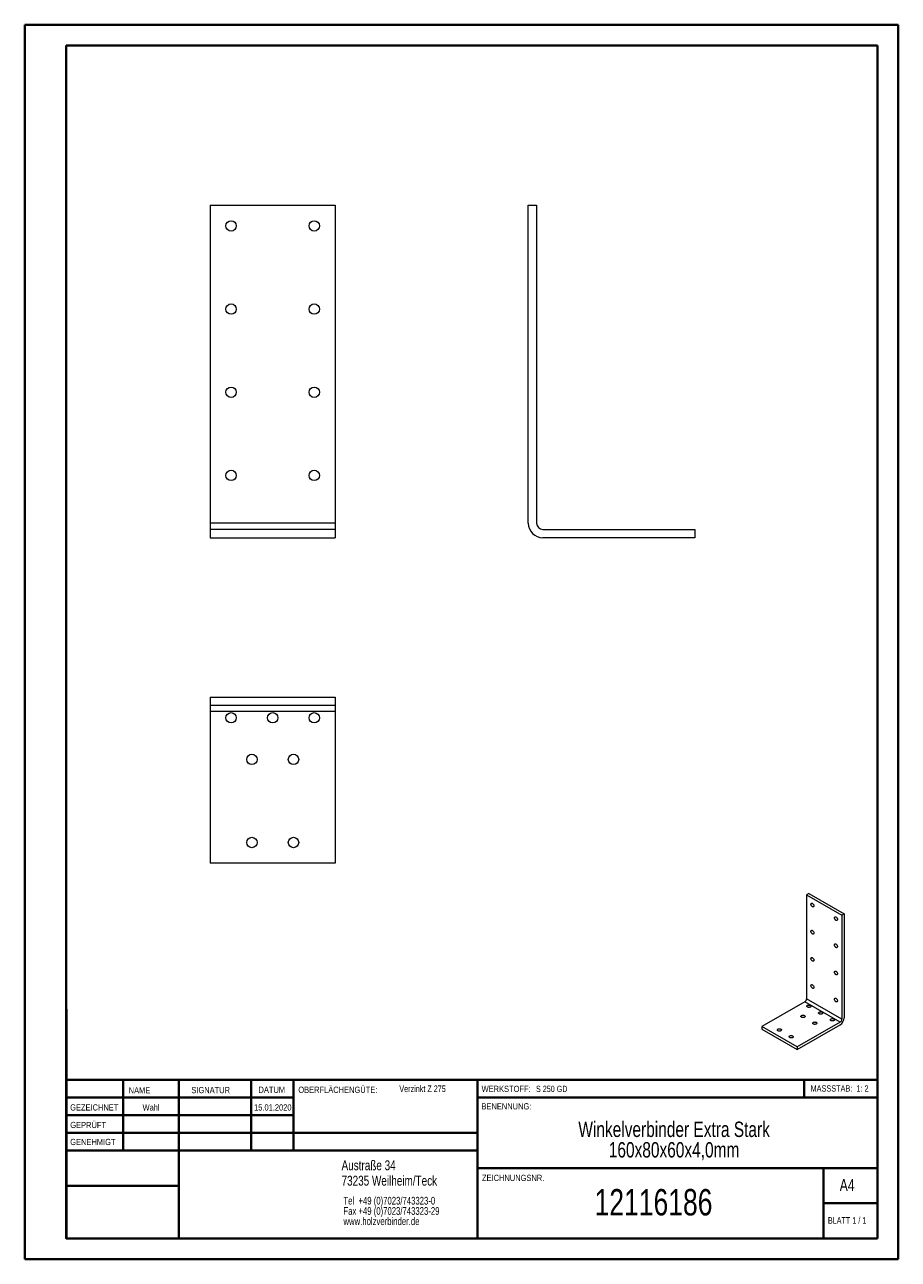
# Model space of a CAD drawing. Header units: millimetres. Extents: x 0 to 210, y 0 to 297.
import ezdxf

# ---------------------------------------------------------------- set-up
doc = ezdxf.new("R2010")
doc.units = ezdxf.units.MM
doc.styles.add('SLDTEXTSTYLE0', font='TXT', dxfattribs={"width": 0.75})
doc.styles.add('SLDTEXTSTYLE1', font='TXT', dxfattribs={"width": 0.681818})
doc.styles.add('SLDTEXTSTYLE2', font='TXT', dxfattribs={"width": 0.7})
doc.styles.add('SLDTEXTSTYLE3', font='TXT', dxfattribs={"width": 0.6875})

# ---------------------------------------------------------------- blocks, each defined once
blk = doc.blocks.new('SW_NOTE_0')
at = {"color": 0, "linetype": 'Continuous', "lineweight": 0, "char_height": 1.8521, "attachment_point": 1, "style": 'SLDTEXTSTYLE0'}
for s, insert in [('Tel  +49 (0)7023/743323-0', (0, 2.39)), ('Fax +49 (0)7023/743323-29', (0, -0.08)), ('www.holzverbinder.de', (0, -2.55))]:
    blk.add_mtext(s, dxfattribs=dict(at, insert=insert))
blk = doc.blocks.new('SW_NOTE_1')
at = {"color": 0, "linetype": 'Continuous', "lineweight": 0, "char_height": 3.7042, "attachment_point": 2, "style": 'SLDTEXTSTYLE0'}
for s, insert in [('Winkelverbinder Extra Stark', (31.89, 4.77)), ('160x80x60x4,0mm', (31.88, -0.16))]:
    blk.add_mtext(s, dxfattribs=dict(at, insert=insert))

msp = doc.modelspace()

# ---------------------------------------------------------------- linework, layer by layer
at = {"color": 7, "linetype": 'Continuous', "lineweight": 40}
for p, q in [((0.08, 0.21), (0.08, 297.21)), ((0.08, 297.21), (210.08, 297.21)), ((210.08, 0.21), (210.08, 297.21)), ((210.08, 292.21), (210.08, 297.21)), ((10.08, 292.21), (205.08, 292.21)), ((10.08, 5.21), (10.08, 292.21)), ((205.08, 5.21), (205.08, 292.21)), ((10.11, 60.37), (10.11, 5.12)), ((205.08, 43.37), (10.11, 43.37)), ((23.71, 43.37), (23.71, 26.37)), ((37.1, 43.37), (37.1, 5.12)), ((54.51, 43.37), (54.51, 26.37)), ((64.71, 26.37), (64.71, 43.37)), ((108.91, 43.37), (108.91, 5.12)), ((187.47, 39.12), (187.47, 43.37)), ((64.71, 39.1), (10.11, 39.1)), ((205.08, 39.12), (108.91, 39.12)), ((64.71, 34.87), (10.11, 34.87)), ((108.91, 30.62), (10.11, 30.62)), ((108.91, 26.37), (10.11, 26.37)), ((108.91, 22.12), (205.08, 22.12)), ((192.08, 5.21), (192.08, 22.21)), ((37.1, 17.87), (10.11, 17.87)), ((10.11, 13.71), (10.08, 13.71)), ((205.08, 13.71), (192.08, 13.71)), ((10.11, 9.46), (10.08, 9.46)), ((10.08, 5.21), (205.08, 5.21)), ((205.08, 5.21), (180.99, 5.21)), ((0.08, 0.21), (210.08, 0.21))]:
    msp.add_line(p, q, dxfattribs=at)
at = {"color": 7, "linetype": 'Continuous', "lineweight": 15}
for p, q in [((44.69, 253.8), (74.69, 253.8)), ((44.69, 253.8), (44.69, 177.3)), ((74.69, 253.8), (74.69, 177.3)), ((121.13, 177.3), (121.13, 253.8)), ((121.13, 253.8), (123.13, 253.8)), ((123.13, 253.8), (123.13, 177.3)), ((74.69, 177.3), (44.69, 177.3)), ((44.69, 177.3), (44.69, 175.8)), ((44.69, 175.8), (44.69, 173.8)), ((74.69, 175.8), (44.69, 175.8)), ((74.69, 177.3), (74.69, 175.8)), ((74.69, 175.8), (74.69, 173.8)), ((124.63, 175.8), (161.13, 175.8)), ((161.13, 175.8), (161.13, 173.8)), ((44.69, 173.8), (74.69, 173.8)), ((161.13, 173.8), (124.63, 173.8)), ((44.69, 135.48), (44.69, 133.48)), ((44.69, 135.48), (74.69, 135.48)), ((74.69, 135.48), (74.69, 133.48)), ((44.69, 133.48), (74.69, 133.48)), ((44.69, 133.48), (44.69, 131.98)), ((74.69, 131.98), (44.69, 131.98)), ((44.69, 131.98), (44.69, 95.48)), ((74.69, 133.48), (74.69, 131.98)), ((74.69, 131.98), (74.69, 95.48)), ((74.69, 95.48), (44.69, 95.48)), ((188.59, 88.21), (188.02, 87.89)), ((188.02, 87.89), (196.51, 82.99)), ((188.02, 87.89), (188.02, 62.9)), ((188.59, 88.21), (197.08, 83.31)), ((197.08, 83.31), (196.51, 82.99)), ((197.08, 83.31), (197.08, 58.33)), ((196.51, 82.99), (196.51, 58)), ((196.51, 58), (188.02, 62.9)), ((187.6, 62.17), (177.28, 56.21)), ((196.09, 57.27), (187.6, 62.17)), ((196.09, 57.27), (185.76, 51.31)), ((185.76, 50.65), (196.09, 56.61)), ((185.76, 51.31), (177.28, 56.21)), ((177.28, 56.21), (177.28, 55.55)), ((177.28, 55.55), (185.76, 50.65)), ((185.76, 51.31), (185.76, 50.65))]:
    msp.add_line(p, q, dxfattribs=at)
at = {"color": 7, "linetype": 'Continuous', "lineweight": 0}
for p, q in [((64.71, 39.12), (10.11, 39.12)), ((23.71, 5.21), (23.71, 5.12)), ((54.51, 5.21), (54.51, 5.12))]:
    msp.add_line(p, q, dxfattribs=at)
at = {"color": 7, "linetype": 'Continuous', "lineweight": 15, "flags": 128}
for points in [[(189.44, 85.03), (189.36, 85.09), (189.28, 85.16), (189.21, 85.26), (189.15, 85.36), (189.11, 85.46), (189.09, 85.57), (189.09, 85.66), (189.1, 85.75), (189.13, 85.82), (189.18, 85.87), (189.24, 85.89), (189.32, 85.89), (189.4, 85.87), (189.48, 85.82), (189.56, 85.75), (189.63, 85.67), (189.7, 85.57), (189.74, 85.46), (189.78, 85.36), (189.79, 85.26), (189.79, 85.17), (189.76, 85.09), (189.72, 85.03), (189.67, 84.99), (189.6, 84.98), (189.52, 84.99), (189.44, 85.03)], [(195.1, 81.76), (195.01, 81.82), (194.94, 81.9), (194.87, 81.99), (194.81, 82.09), (194.77, 82.2), (194.75, 82.3), (194.74, 82.4), (194.76, 82.48), (194.79, 82.55), (194.84, 82.6), (194.9, 82.62), (194.97, 82.62), (195.05, 82.6), (195.14, 82.55), (195.22, 82.49), (195.29, 82.4), (195.35, 82.3), (195.4, 82.2), (195.43, 82.09), (195.45, 81.99), (195.44, 81.9), (195.42, 81.82), (195.38, 81.76), (195.32, 81.73), (195.25, 81.71), (195.18, 81.73), (195.1, 81.76)], [(189.44, 78.5), (189.36, 78.55), (189.28, 78.63), (189.21, 78.72), (189.15, 78.82), (189.11, 78.93), (189.09, 79.03), (189.09, 79.13), (189.1, 79.22), (189.13, 79.29), (189.18, 79.33), (189.24, 79.36), (189.32, 79.36), (189.4, 79.33), (189.48, 79.29), (189.56, 79.22), (189.63, 79.13), (189.7, 79.04), (189.74, 78.93), (189.78, 78.83), (189.79, 78.72), (189.79, 78.63), (189.76, 78.56), (189.72, 78.5), (189.67, 78.46), (189.6, 78.45), (189.52, 78.46), (189.44, 78.5)], [(195.1, 75.23), (195.01, 75.29), (194.94, 75.37), (194.87, 75.46), (194.81, 75.56), (194.77, 75.66), (194.75, 75.77), (194.74, 75.87), (194.76, 75.95), (194.79, 76.02), (194.84, 76.07), (194.9, 76.09), (194.97, 76.09), (195.05, 76.07), (195.14, 76.02), (195.22, 75.95), (195.29, 75.87), (195.35, 75.77), (195.4, 75.67), (195.43, 75.56), (195.45, 75.46), (195.44, 75.37), (195.42, 75.29), (195.38, 75.23), (195.32, 75.2), (195.25, 75.18), (195.18, 75.19), (195.1, 75.23)], [(189.44, 71.96), (189.36, 72.02), (189.28, 72.1), (189.21, 72.19), (189.15, 72.29), (189.11, 72.4), (189.09, 72.5), (189.09, 72.6), (189.1, 72.68), (189.13, 72.75), (189.18, 72.8), (189.24, 72.83), (189.32, 72.83), (189.4, 72.8), (189.48, 72.75), (189.56, 72.69), (189.63, 72.6), (189.7, 72.5), (189.74, 72.4), (189.78, 72.29), (189.79, 72.19), (189.79, 72.1), (189.76, 72.02), (189.72, 71.96), (189.67, 71.93), (189.6, 71.92), (189.52, 71.93), (189.44, 71.96)], [(195.1, 68.7), (195.01, 68.76), (194.94, 68.83), (194.87, 68.93), (194.81, 69.03), (194.77, 69.13), (194.75, 69.24), (194.74, 69.33), (194.76, 69.42), (194.79, 69.49), (194.84, 69.54), (194.9, 69.56), (194.97, 69.56), (195.05, 69.54), (195.14, 69.49), (195.22, 69.42), (195.29, 69.34), (195.35, 69.24), (195.4, 69.13), (195.43, 69.03), (195.45, 68.93), (195.44, 68.83), (195.42, 68.76), (195.38, 68.7), (195.32, 68.66), (195.25, 68.65), (195.18, 68.66), (195.1, 68.7)], [(189.44, 65.43), (189.36, 65.49), (189.28, 65.57), (189.21, 65.66), (189.15, 65.76), (189.11, 65.87), (189.09, 65.97), (189.09, 66.07), (189.1, 66.15), (189.13, 66.22), (189.18, 66.27), (189.24, 66.29), (189.32, 66.29), (189.4, 66.27), (189.48, 66.22), (189.56, 66.15), (189.63, 66.07), (189.7, 65.97), (189.74, 65.87), (189.78, 65.76), (189.79, 65.66), (189.79, 65.57), (189.76, 65.49), (189.72, 65.43), (189.67, 65.4), (189.6, 65.38), (189.52, 65.4), (189.44, 65.43)], [(195.1, 62.17), (195.01, 62.22), (194.94, 62.3), (194.87, 62.39), (194.81, 62.49), (194.77, 62.6), (194.75, 62.7), (194.74, 62.8), (194.76, 62.89), (194.79, 62.96), (194.84, 63), (194.9, 63.03), (194.97, 63.03), (195.05, 63), (195.14, 62.96), (195.22, 62.89), (195.29, 62.8), (195.35, 62.71), (195.4, 62.6), (195.43, 62.5), (195.45, 62.39), (195.44, 62.3), (195.42, 62.23), (195.38, 62.17), (195.32, 62.13), (195.25, 62.12), (195.18, 62.13), (195.1, 62.17)], [(188.94, 60.9), (188.85, 60.86), (188.75, 60.83), (188.63, 60.82), (188.52, 60.82), (188.41, 60.84), (188.3, 60.87), (188.22, 60.91), (188.15, 60.97), (188.11, 61.03), (188.09, 61.1), (188.1, 61.16), (188.14, 61.23), (188.2, 61.28), (188.28, 61.33), (188.38, 61.37), (188.49, 61.39), (188.6, 61.39), (188.72, 61.38), (188.83, 61.36), (188.92, 61.32), (189, 61.27), (189.05, 61.21), (189.08, 61.15), (189.09, 61.08), (189.06, 61.01), (189.02, 60.95), (188.94, 60.9)], [(191.77, 59.27), (191.68, 59.23), (191.58, 59.2), (191.46, 59.18), (191.35, 59.19), (191.23, 59.2), (191.13, 59.23), (191.04, 59.28), (190.98, 59.33), (190.94, 59.4), (190.92, 59.46), (190.93, 59.53), (190.97, 59.59), (191.03, 59.65), (191.11, 59.7), (191.21, 59.73), (191.32, 59.75), (191.43, 59.76), (191.55, 59.75), (191.66, 59.73), (191.75, 59.69), (191.83, 59.64), (191.88, 59.58), (191.91, 59.51), (191.92, 59.45), (191.89, 59.38), (191.84, 59.32), (191.77, 59.27)], [(187.53, 58.45), (187.44, 58.41), (187.33, 58.38), (187.22, 58.37), (187.1, 58.37), (186.99, 58.39), (186.89, 58.42), (186.8, 58.46), (186.74, 58.52), (186.69, 58.58), (186.68, 58.65), (186.69, 58.71), (186.72, 58.78), (186.78, 58.83), (186.87, 58.88), (186.96, 58.92), (187.07, 58.94), (187.19, 58.94), (187.31, 58.93), (187.41, 58.91), (187.51, 58.87), (187.59, 58.82), (187.64, 58.76), (187.67, 58.7), (187.67, 58.63), (187.65, 58.56), (187.6, 58.5), (187.53, 58.45)], [(190.36, 56.82), (190.27, 56.78), (190.16, 56.75), (190.05, 56.73), (189.93, 56.74), (189.82, 56.75), (189.72, 56.79), (189.63, 56.83), (189.56, 56.89), (189.52, 56.95), (189.5, 57.01), (189.51, 57.08), (189.55, 57.14), (189.61, 57.2), (189.69, 57.25), (189.79, 57.28), (189.9, 57.3), (190.02, 57.31), (190.13, 57.3), (190.24, 57.28), (190.34, 57.24), (190.41, 57.19), (190.47, 57.13), (190.5, 57.06), (190.5, 57), (190.48, 56.93), (190.43, 56.87), (190.36, 56.82)], [(194.6, 57.63), (194.51, 57.59), (194.4, 57.56), (194.29, 57.55), (194.17, 57.55), (194.06, 57.57), (193.96, 57.6), (193.87, 57.65), (193.81, 57.7), (193.76, 57.76), (193.75, 57.83), (193.76, 57.9), (193.79, 57.96), (193.85, 58.02), (193.94, 58.06), (194.04, 58.1), (194.15, 58.12), (194.26, 58.13), (194.38, 58.12), (194.48, 58.09), (194.58, 58.05), (194.66, 58), (194.71, 57.95), (194.74, 57.88), (194.74, 57.81), (194.72, 57.75), (194.67, 57.69), (194.6, 57.63)], [(181.87, 55.19), (181.78, 55.14), (181.68, 55.12), (181.56, 55.1), (181.45, 55.1), (181.33, 55.12), (181.23, 55.15), (181.15, 55.2), (181.08, 55.25), (181.04, 55.31), (181.02, 55.38), (181.03, 55.45), (181.07, 55.51), (181.13, 55.57), (181.21, 55.62), (181.31, 55.65), (181.42, 55.67), (181.53, 55.68), (181.65, 55.67), (181.76, 55.64), (181.85, 55.6), (181.93, 55.55), (181.98, 55.5), (182.01, 55.43), (182.02, 55.36), (181.99, 55.3), (181.94, 55.24), (181.87, 55.19)], [(184.7, 53.55), (184.61, 53.51), (184.5, 53.48), (184.39, 53.47), (184.27, 53.47), (184.16, 53.49), (184.06, 53.52), (183.97, 53.56), (183.91, 53.62), (183.86, 53.68), (183.85, 53.75), (183.86, 53.81), (183.89, 53.88), (183.96, 53.94), (184.04, 53.98), (184.14, 54.02), (184.25, 54.04), (184.36, 54.05), (184.48, 54.04), (184.58, 54.01), (184.68, 53.97), (184.76, 53.92), (184.81, 53.86), (184.84, 53.8), (184.85, 53.73), (184.82, 53.67), (184.77, 53.6), (184.7, 53.55)]]:
    msp.add_lwpolyline(points, dxfattribs=at)
at = {"color": 7, "linetype": 'Continuous', "lineweight": 15}
for centre in [(49.69, 248.8), (69.69, 248.8), (49.69, 228.8), (69.69, 228.8), (49.69, 208.8), (69.69, 208.8), (49.69, 188.8), (69.69, 188.8), (49.69, 130.48), (59.69, 130.48), (69.69, 130.48), (54.69, 120.48), (64.69, 120.48), (54.69, 100.48), (64.69, 100.48)]:
    msp.add_circle(centre, 1.25, dxfattribs=at)
for centre, radius, start, end in [((124.63, 177.3), 3.5, 180, 270), ((124.63, 177.3), 1.5, 180, 270), ((187.1, 62.94), 0.922, 302.6055, 357.3945), ((194.93, 58.42), 2.14, 302.4873, 357.5127), ((195.59, 58.04), 0.922, 302.6055, 357.3945)]:
    msp.add_arc(centre, radius, start, end, dxfattribs=at)

# ---------------------------------------------------------------- block references
at = {"color": 7, "linetype": 'Continuous', "lineweight": 0}
for name, p in [('SW_NOTE_1', (124.3, 28.57)), ('SW_NOTE_0', (76.7, 12.85))]:
    msp.add_blockref(name, p, dxfattribs=at)

# ---------------------------------------------------------------- texts
for s, insert, char_height, attachment_point, style in [('NAME', (25.07, 41.62), 1.5, 1, 'SLDTEXTSTYLE0'), ('SIGNATUR', (40.14, 41.68), 1.5, 1, 'SLDTEXTSTYLE0'), ('DATUM', (56.28, 41.74), 1.5, 1, 'SLDTEXTSTYLE0'), ('OBERFLÄCHENGÜTE:', (65.86, 41.74), 1.5, 1, 'SLDTEXTSTYLE0'), ('Verzinkt Z 275', (90.14, 42.03), 1.5875, 1, 'SLDTEXTSTYLE0'), ('WERKSTOFF:', (109.91, 41.96), 1.5, 1, 'SLDTEXTSTYLE0'), ('S 250 GD', (122.99, 41.96), 1.5, 1, 'SLDTEXTSTYLE3'), ('MASSSTAB:  1: 2', (188.99, 42.07), 1.5, 1, 'SLDTEXTSTYLE2'), ('GEZEICHNET', (11, 37.51), 1.5, 1, 'SLDTEXTSTYLE0'), ('Wahl', (30.46, 37.5), 1.499, 2, 'SLDTEXTSTYLE0'), ('15.01.2020', (59.72, 37.5), 1.499, 2, 'SLDTEXTSTYLE0'), ('BENENNUNG:', (109.88, 37.77), 1.5, 1, 'SLDTEXTSTYLE0'), ('GEPRÜFT', (11.03, 33.28), 1.5, 1, 'SLDTEXTSTYLE0'), ('GENEHMIGT', (11.02, 29.19), 1.5, 1, 'SLDTEXTSTYLE0'), ('Austraße 34', (76.25, 24.02), 2.3813, 1, 'SLDTEXTSTYLE0'), ('73235 Weilheim/Teck', (76.25, 20.32), 2.3813, 1, 'SLDTEXTSTYLE0'), ('ZEICHNUNGSNR.', (110, 20.55), 1.5, 1, 'SLDTEXTSTYLE0'), ('A4', (196, 19.52), 2.91, 1, 'SLDTEXTSTYLE0'), ('12116186', (151.24, 17.12), 6.35, 2, 'SLDTEXTSTYLE0'), ('BLATT 1 / 1', (193.16, 10.36), 1.5875, 1, 'SLDTEXTSTYLE1')]:
    msp.add_mtext(s, dxfattribs=dict(at, insert=insert, char_height=char_height, attachment_point=attachment_point, style=style))

doc.saveas('drawing.dxf')
